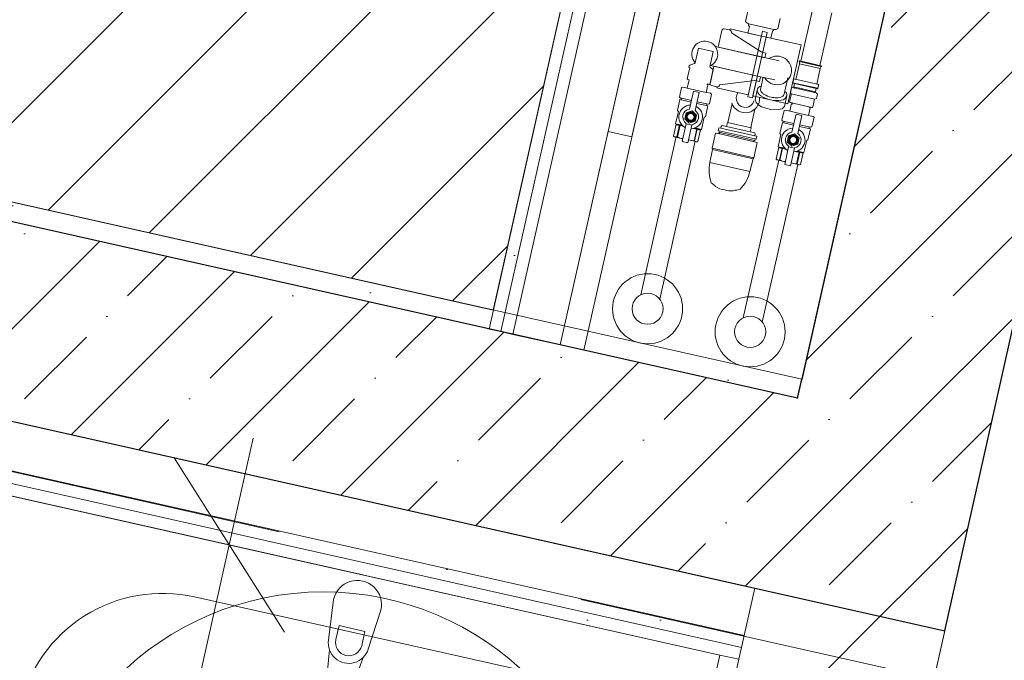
# Model space of a CAD drawing. Header units: millimetres. Extents: x -7218036 to -6523761, y 6117771 to 6337028.
# Tile 163 of 223: x -7147649 to -7146637, y 6135812 to 6136470. Entities that reach past the tile are written whole.
import ezdxf
from ezdxf.enums import TextEntityAlignment as Align

# ---------------------------------------------------------------- set-up
doc = ezdxf.new("R2010")
doc.units = ezdxf.units.MM
doc.header["$MEASUREMENT"] = 0
doc.linetypes.add('Штрихпунктирная', pattern=[670.277762, 352.777767, -176.388884, 0, -141.111112])
for name, color, linetype in [('S - квартира_помещение.АР', 7, 'Continuous'), ('S - МОП.АР', 7, 'Continuous'), ('АР-Мебель_Сантехника.АР', 7, 'Continuous'), ('АР-Стены_внутренние_пилоны.АР', 7, 'Continuous'), ('АР-Стены_Перегородки_шахты_.АР', 7, 'Continuous'), ('АР-Чертеж-Оси_Осевые размеры.АР', 7, 'Continuous'), ('АР-Чертеж-Размеры.АР', 7, 'Continuous')]:
    doc.layers.add(name, color=color, linetype=linetype)
for name, color, linetype, lineweight in [('АР-Мебель_Сантехника.АР_Ном._пера__101', 252, 'Continuous', 0), ('АР-Стены_внутренние_пилоны.АР_Ном._пера__1', 7, 'Continuous', 15), ('АР-Стены_Перегородки_100_.АР_Ном._пера__1', 7, 'Continuous', 15), ('АР-Стены_Перегородки_шахты_.АР_Ном._пера__1', 7, 'Continuous', 15), ('АР-Чертеж-Оси_Осевые размеры.АР_Ном._пера__120', 7, 'Continuous', 0), ('АР-Чертеж-Размеры.АР_Ном._пера__1', 7, 'Continuous', 0), ('ИОС-Шахты и отверстия.АР_Ном._пера__1', 7, 'Continuous', 0), ('МГН.АР_Ном._пера__120', 7, 'Continuous', 0), ('Паспорта Зон Archicad_Ном._пера__1', 7, 'Continuous', 0)]:
    doc.layers.add(name, color=color, linetype=linetype, lineweight=lineweight)
doc.styles.add('РЎР“Р•РќР•Р\xa0Р\x98Р\xa0_РЎРўР\x98Р›Р¬_1', font='txt')
doc.styles.add('РЎР“Р•РќР•Р\xa0Р\x98Р\xa0_РЎРўР\x98Р›Р¬_2', font='GOTHIC.TTF')
doc.dimstyles.new('СГЕНЕРИР_СТИЛЬ__1', dxfattribs={"dimtxt": 150, "dimasz": 142.5, "dimexe": 0.18, "dimexo": 0.0625, "dimgap": 0, "dimtad": 1, "dimdec": 0, "dimzin": 0, "dimdsep": 46, "dimtxsty": 'РЎР“Р•РќР•Р\xa0Р\x98Р\xa0_РЎРўР\x98Р›Р¬_2', "dimblk": 'ARROWHEAD_6', "dimblk1": 'ARROWHEAD_6', "dimblk2": 'ARROWHEAD_6', "dimcen": 0.09, "dimse1": 1, "dimse2": 1, "dimclrd": 7, "dimclre": 7, "dimclrt": 7, "dimazin": 0, "dimtfac": 1, "dimtdec": 4, "dimtmove": 0, "dimatfit": 3, "dimfxl": 1, "dimtolj": 1, "dimtzin": 0, "dimarcsym": 0})
pattern_1 = [(45, (-6566190.34, 6562677.8), (-84.852814, 84.852814), []), (45, (-6566232.77, 6562720.22), (-84.852814, 84.852814), [90, -30, 0, -30])]
pattern_2 = [(45, (-6566190.34, 6563027.8), (-111.369318, 111.369318), [0, -105, 0, -157.5]), (110, (-6565840.34, 6563027.8), (148.001588, 53.868173), [0, -77, 0, -133])]
pattern_3 = [(0, (-6566190.34, 6562677.795), (0, 75), [0, -75])]

# ---------------------------------------------------------------- blocks, each defined once
blk = doc.blocks.new('С_у_5_23_7', base_point=(-7148386.2, 6135875.4))
at = {"layer": 'Паспорта Зон Archicad_Ном._пера__1', "color": 7, "linetype": 'Continuous', "lineweight": 0}
blk.add_circle((-7147337, 6135582), 300, dxfattribs=at)
at = {"layer": 'Паспорта Зон Archicad_Ном._пера__1', "color": 7, "lineweight": 0, "style": 'РЎР“Р•РќР•Р\xa0Р\x98Р\xa0_РЎРўР\x98Р›Р¬_1'}
blk.add_attdef('ROOM_NUMBER', text='', height=250, rotation=347.3417, dxfattribs=at).set_placement((-7147337, 6135565.2), align=Align.MIDDLE_CENTER)
blk = doc.blocks.new('Стена_31_7', base_point=(-7146773.9, 6135961.5))
at = {"layer": 'АР-Стены_внутренние_пилоны.АР', "linetype": 'Continuous', "lineweight": 0, "true_color": 0x000000}
h = blk.add_hatch(dxfattribs=at)
h.set_pattern_fill('ШТУКАТУРКА__ГИПС_01_0007', color=18, style=0, pattern_type=2)
h.set_pattern_definition(pattern_2)
h.paths.add_polyline_path([(-7146845.1, 6136100.5), (-7149499, 6136696.5), (-7149503.4, 6136677), (-7146849.5, 6136081)])
h = blk.add_hatch(dxfattribs=at)
h.set_pattern_fill('ЖЕЛЕЗОБЕТОН__PROJECT__0007', color=18, style=0, pattern_type=2)
h.set_pattern_definition(pattern_1)
h.paths.add_polyline_path([(-7146849.5, 6136081), (-7149503.4, 6136677), (-7149547.2, 6136481.9), (-7146893.4, 6135885.9)])
h = blk.add_hatch(dxfattribs=at)
h.set_pattern_fill('ЖЕЛЕЗОБЕТОН__PROJECT__0007', color=18, style=0, pattern_type=2)
h.set_pattern_definition(pattern_1)
h.paths.add_polyline_path([(-7146849.5, 6136081), (-7146893.4, 6135885.9), (-7146698.2, 6135842.1), (-7146831.8, 6136077)])
h = blk.add_hatch(dxfattribs=at)
h.set_pattern_fill('ЖЕЛЕЗОБЕТОН__PROJECT__0007', color=18, style=0, pattern_type=2)
h.set_pattern_definition(pattern_1)
h.paths.add_polyline_path([(-7146654.4, 6136037.2), (-7146831.8, 6136077), (-7146698.2, 6135842.1)])
at = {"layer": 'АР-Стены_внутренние_пилоны.АР_Ном._пера__1', "color": 7, "linetype": 'Continuous', "lineweight": 30}
for q in [(-7149503.4, 6136677), (-7146845.1, 6136100.5)]:
    blk.add_line((-7146849.5, 6136081), q, dxfattribs=at)
at = {"layer": 'АР-Стены_внутренние_пилоны.АР_Ном._пера__1', "color": 7, "linetype": 'Continuous', "lineweight": 0, "flags": 128}
blk.add_lwpolyline([(-7146845.1, 6136100.5), (-7149499, 6136696.5)], dxfattribs=at)
at = {"layer": 'АР-Стены_внутренние_пилоны.АР_Ном._пера__1', "color": 7, "linetype": 'Continuous', "lineweight": 30, "flags": 128}
for points in [[(-7149547.2, 6136481.9), (-7146698.2, 6135842.1)], [(-7146698.2, 6135842.1), (-7146654.4, 6136037.2)]]:
    blk.add_lwpolyline(points, dxfattribs=at)
blk = doc.blocks.new('Стена_43_7', base_point=(-7146783.6, 6135963.7))
at = {"layer": 'АР-Стены_внутренние_пилоны.АР', "linetype": 'Continuous', "lineweight": 0, "true_color": 0x000000}
h = blk.add_hatch(dxfattribs=at)
h.set_pattern_fill('БЛОКИ_БЕТОННЫЕ_ЭФФЕКТИВН_7E', color=18, style=0, pattern_type=2)
h.set_pattern_definition([(45, (-6566190.34, 6562677.8), (-127.279217, 127.279217), [])])
h.paths.add_polyline_path([(-7147091.6, 6134090.6), (-7146698.2, 6135842.1), (-7146893.4, 6135885.9), (-7147286.7, 6134134.5)])
h = blk.add_hatch(dxfattribs=at)
h.set_pattern_fill('ШТУКАТУРКА__ГИПС_01_0007', color=18, style=0, pattern_type=2)
h.set_pattern_definition(pattern_2)
h.paths.add_polyline_path([(-7146929.3, 6135817.1), (-7147350, 6133943.7), (-7147330.5, 6133939.3), (-7146909.8, 6135812.7)])
at = {"layer": 'АР-Стены_внутренние_пилоны.АР_Ном._пера__1', "color": 7, "linetype": 'Continuous', "lineweight": 15}
for p, q in [((-7146904.3, 6135837.1), (-7146893.4, 6135885.9)), ((-7146907.1, 6135824.9), (-7146904.3, 6135837.1)), ((-7146909.8, 6135812.7), (-7146907.1, 6135824.9)), ((-7146909.8, 6135812.7), (-7147286.7, 6134134.5))]:
    blk.add_line(p, q, dxfattribs=at)
at = {"layer": 'АР-Стены_внутренние_пилоны.АР_Ном._пера__1', "color": 7, "linetype": 'Continuous', "lineweight": 0}
blk.add_line((-7146929.3, 6135817.1), (-7146909.8, 6135812.7), dxfattribs=at)
at = {"layer": 'АР-Стены_внутренние_пилоны.АР_Ном._пера__1', "color": 7, "linetype": 'Continuous', "lineweight": 0, "flags": 128}
for points in [[(-7146912.9, 6135890.3), (-7146893.4, 6135885.9)], [(-7146929.3, 6135817.1), (-7147350, 6133943.7)]]:
    blk.add_lwpolyline(points, dxfattribs=at)
at = {"layer": 'АР-Стены_внутренние_пилоны.АР_Ном._пера__1', "color": 7, "linetype": 'Continuous', "lineweight": 15, "flags": 128}
for points in [[(-7146893.4, 6135885.9), (-7146698.2, 6135842.1)], [(-7147091.6, 6134090.6), (-7146698.2, 6135842.1)]]:
    blk.add_lwpolyline(points, dxfattribs=at)
blk = doc.blocks.new('Стена_81_7', base_point=(-7146937.1, 6136946.2))
at = {"layer": 'АР-Стены_Перегородки_шахты_.АР', "linetype": 'Continuous', "lineweight": 0, "true_color": 0x000000}
h = blk.add_hatch(dxfattribs=at)
h.set_pattern_fill('ШТУКАТУРКА__ГИПС_03_0007', color=18, style=0, pattern_type=2)
h.set_pattern_definition(pattern_3)
h.paths.add_polyline_path([(-7146977.6, 6136993.8), (-7146965.4, 6136991), (-7146974.9, 6137006)])
h = blk.add_hatch(dxfattribs=at)
h.set_pattern_fill('ШТУКАТУРКА__ГИПС_03_0007', color=18, style=0, pattern_type=2)
h.set_pattern_definition(pattern_3)
h.paths.add_polyline_path([(-7146962.7, 6137003.2), (-7146974.9, 6137006), (-7146965.4, 6136991)])
h = blk.add_hatch(dxfattribs=at)
h.set_pattern_fill('ШТУКАТУРКА__ГИПС_03_0007', color=18, style=0, pattern_type=2)
h.set_pattern_definition(pattern_3)
h.paths.add_polyline_path([(-7147166.6, 6136152.2), (-7147154.4, 6136149.5), (-7146965.4, 6136991), (-7146977.6, 6136993.8)])
h = blk.add_hatch(dxfattribs=at)
h.set_pattern_fill('ШТУКАТУРКА__ГИПС_03_0007', color=18, style=0, pattern_type=2)
h.set_pattern_definition(pattern_3)
h.paths.add_polyline_path([(-7146968.2, 6136978.8), (-7146956, 6136976.1), (-7146965.4, 6136991)])
h = blk.add_hatch(dxfattribs=at)
h.set_pattern_fill('ШТУКАТУРКА__ГИПС_03_0007', color=18, style=0, pattern_type=2)
h.set_pattern_definition(pattern_3)
h.paths.add_polyline_path([(-7146953.2, 6136988.3), (-7146965.4, 6136991), (-7146956, 6136976.1)])
h = blk.add_hatch(dxfattribs=at)
h.set_pattern_fill('ШТУКАТУРКА__ГИПС_03_0007', color=18, style=0, pattern_type=2)
h.set_pattern_definition(pattern_3)
h.paths.add_polyline_path([(-7147154.4, 6136149.5), (-7147142.2, 6136146.7), (-7146956, 6136976.1), (-7146968.2, 6136978.8)])
at = {"layer": 'АР-Стены_Перегородки_шахты_.АР_Ном._пера__1', "color": 7, "linetype": 'Continuous', "lineweight": 0}
for p, q in [((-7146965.4, 6136991), (-7146968.2, 6136978.8)), ((-7146968.2, 6136978.8), (-7147154.4, 6136149.5)), ((-7146956, 6136976.1), (-7146966.9, 6136927.3)), ((-7146907.2, 6136965.1), (-7146956, 6136976.1)), ((-7146966.9, 6136927.3), (-7147142.2, 6136146.7))]:
    blk.add_line(p, q, dxfattribs=at)
at = {"layer": 'АР-Стены_Перегородки_шахты_.АР_Ном._пера__1', "color": 7, "linetype": 'Continuous', "lineweight": 0, "flags": 128}
for points in [[(-7146974.9, 6137006), (-7147166.6, 6136152.2)], [(-7146974.9, 6137006), (-7146962.7, 6137003.2)], [(-7147093.5, 6136135.8), (-7146918.2, 6136916.3)], [(-7147166.6, 6136152.2), (-7147154.4, 6136149.5)], [(-7147154.4, 6136149.5), (-7147142.2, 6136146.7)], [(-7147142.2, 6136146.7), (-7147093.5, 6136135.8)]]:
    blk.add_lwpolyline(points, dxfattribs=at)
blk = doc.blocks.new('Стена_105_7', base_point=(-7146611.7, 6136683.6))
at = {"layer": 'АР-Стены_внутренние_пилоны.АР', "linetype": 'Continuous', "lineweight": 0, "true_color": 0x000000}
h = blk.add_hatch(dxfattribs=at)
h.set_pattern_fill('ЖЕЛЕЗОБЕТОН__PROJECT__0007', color=18, style=0, pattern_type=2)
h.set_pattern_definition(pattern_1)
h.paths.add_polyline_path([(-7146514.5, 6136659.9), (-7146735.2, 6136506.3), (-7146558, 6136466.5)])
h = blk.add_hatch(dxfattribs=at)
h.set_pattern_fill('ЖЕЛЕЗОБЕТОН__PROJECT__0007', color=18, style=0, pattern_type=2)
h.set_pattern_definition(pattern_1)
h.paths.add_polyline_path([(-7146558, 6136466.5), (-7146735.2, 6136506.3), (-7146757.5, 6136490.8), (-7146562.4, 6136447)])
h = blk.add_hatch(dxfattribs=at)
h.set_pattern_fill('ЖЕЛЕЗОБЕТОН__PROJECT__0007', color=18, style=0, pattern_type=2)
h.set_pattern_definition(pattern_1)
h.paths.add_polyline_path([(-7146654.4, 6136037.2), (-7146562.4, 6136447), (-7146757.5, 6136490.8), (-7146845.1, 6136100.5), (-7146831.8, 6136077)])
h = blk.add_hatch(dxfattribs=at)
h.set_pattern_fill('ЖЕЛЕЗОБЕТОН__PROJECT__0007', color=18, style=0, pattern_type=2)
h.set_pattern_definition(pattern_1)
h.paths.add_polyline_path([(-7146845.1, 6136100.5), (-7146849.5, 6136081), (-7146831.8, 6136077)])
at = {"layer": 'АР-Стены_внутренние_пилоны.АР_Ном._пера__1', "color": 7, "linetype": 'Continuous', "lineweight": 30}
blk.add_line((-7146849.5, 6136081), (-7146845.1, 6136100.5), dxfattribs=at)
at = {"layer": 'АР-Стены_внутренние_пилоны.АР_Ном._пера__1', "color": 7, "linetype": 'Continuous', "lineweight": 30, "flags": 128}
for points in [[(-7146757.5, 6136490.8), (-7146845.1, 6136100.5)], [(-7146654.4, 6136037.2), (-7146562.4, 6136447)]]:
    blk.add_lwpolyline(points, dxfattribs=at)
at = {"layer": 'АР-Стены_Перегородки_100_.АР_Ном._пера__1', "color": 7, "linetype": 'Continuous', "lineweight": 30}
for p, q in [((-7146558, 6136466.5), (-7146514.5, 6136659.9)), ((-7146562.4, 6136447), (-7146558, 6136466.5))]:
    blk.add_line(p, q, dxfattribs=at)
blk = doc.blocks.new('Стена_107_7', base_point=(-7148400.8, 6136224.4))
at = {"layer": 'АР-Стены_Перегородки_шахты_.АР', "linetype": 'Continuous', "lineweight": 0, "true_color": 0x000000}
h = blk.add_hatch(dxfattribs=at)
h.set_pattern_fill('ШТУКАТУРКА__ГИПС_03_0007', color=18, style=0, pattern_type=2)
h.set_pattern_definition(pattern_3)
h.paths.add_polyline_path([(-7148353.5, 6136149.8), (-7146926.6, 6135829.3), (-7146923.8, 6135841.5), (-7148350.8, 6136161.9)])
h = blk.add_hatch(dxfattribs=at)
h.set_pattern_fill('ШТУКАТУРКА__ГИПС_03_0007', color=18, style=0, pattern_type=2)
h.set_pattern_definition(pattern_3)
h.paths.add_polyline_path([(-7148344.1, 6136134.8), (-7146929.3, 6135817.1), (-7146926.6, 6135829.3), (-7148341.3, 6136147)])
h = blk.add_hatch(dxfattribs=at)
h.set_pattern_fill('ШТУКАТУРКА__ГИПС_03_0007', color=18, style=0, pattern_type=2)
h.set_pattern_definition(pattern_3)
h.paths.add_polyline_path([(-7146907.1, 6135824.9), (-7146904.3, 6135837.1), (-7146923.8, 6135841.5), (-7146926.6, 6135829.3)])
h = blk.add_hatch(dxfattribs=at)
h.set_pattern_fill('ШТУКАТУРКА__ГИПС_03_0007', color=18, style=0, pattern_type=2)
h.set_pattern_definition(pattern_3)
h.paths.add_polyline_path([(-7146909.8, 6135812.7), (-7146907.1, 6135824.9), (-7146926.6, 6135829.3), (-7146929.3, 6135817.1)])
at = {"layer": 'АР-Стены_внутренние_пилоны.АР_Ном._пера__1', "color": 7, "linetype": 'Continuous', "lineweight": 15}
for p, q in [((-7146904.3, 6135837.1), (-7146893.4, 6135885.9)), ((-7146907.1, 6135824.9), (-7146904.3, 6135837.1)), ((-7146909.8, 6135812.7), (-7146907.1, 6135824.9))]:
    blk.add_line(p, q, dxfattribs=at)
at = {"layer": 'АР-Стены_внутренние_пилоны.АР_Ном._пера__1', "color": 7, "linetype": 'Continuous', "lineweight": 0}
for p, q in [((-7146923.8, 6135841.5), (-7146904.3, 6135837.1)), ((-7146926.6, 6135829.3), (-7146907.1, 6135824.9)), ((-7146929.3, 6135817.1), (-7146909.8, 6135812.7))]:
    blk.add_line(p, q, dxfattribs=at)
at = {"layer": 'АР-Стены_Перегородки_шахты_.АР_Ном._пера__1', "color": 7, "linetype": 'Continuous', "lineweight": 0}
for p, q in [((-7148363, 6136164.7), (-7146923.8, 6135841.5)), ((-7148353.5, 6136149.8), (-7146926.6, 6135829.3))]:
    blk.add_line(p, q, dxfattribs=at)
at = {"layer": 'АР-Стены_Перегородки_шахты_.АР_Ном._пера__1', "color": 7, "linetype": 'Continuous', "lineweight": 0, "flags": 128}
for points in [[(-7146912.9, 6135890.3), (-7148400.8, 6136224.4)], [(-7148344.1, 6136134.8), (-7146929.3, 6135817.1)]]:
    blk.add_lwpolyline(points, dxfattribs=at)
blk = doc.blocks.new('Ванна 23[41]_7', base_point=(-7147661.1, 6135981.4))
at = {"layer": 'АР-Мебель_Сантехника.АР_Ном._пера__101', "color": 252, "linetype": 'Continuous', "lineweight": 0}
for p, q in [((-7147320.8, 6135847.4), (-7147324.1, 6135832.9)), ((-7147294.3, 6135841.4), (-7147320.8, 6135847.4)), ((-7147297.5, 6135826.9), (-7147294.3, 6135841.4))]:
    blk.add_line(p, q, dxfattribs=at)
at = {"layer": 'АР-Мебель_Сантехника.АР_Ном._пера__101', "color": 252, "linetype": 'Continuous', "lineweight": 0, "flags": 128}
blk.add_lwpolyline([(-7146929.3, 6135817.1), (-7147323.8, 6134060.8), (-7148055.5, 6134225.2), (-7147661.1, 6135981.4)], close=True, dxfattribs=at)
for points in [[(-7147277.7, 6135863.2), (-7147290.8, 6135823.2, -0.12102), (-7147296, 6135814.6), (-7147314.1, 6135764.4, -0.882566), (-7147335.8, 6135769.3), (-7147330.6, 6135822.4, -0.12102), (-7147331.8, 6135832.4), (-7147326.5, 6135874.2, -1)], [(-7147648.6, 6135763.4, -0.414214), (-7147469.3, 6135876.9), (-7147147.4, 6135804.6, -0.414214), (-7147033.9, 6135625.3), (-7147300.1, 6134439.9, -1), (-7147914.8, 6134577.9)]]:
    blk.add_lwpolyline(points, format="xyb", close=True, dxfattribs=at)
at = {"layer": 'АР-Мебель_Сантехника.АР_Ном._пера__101', "color": 252, "linetype": 'Continuous', "lineweight": 0}
for centre, radius, start, end in [((-7147310.8, 6135829.9), 13.6, 167.3418, 347.3418), ((-7147310.8, 6135829.6), 21.1, 200.1128, 314.5708)]:
    blk.add_arc(centre, radius, start, end, dxfattribs=at)
blk = doc.blocks.new('*D471', base_point=(-6566190.3, 6562677.8))
at = {"layer": 'АР-Чертеж-Размеры.АР_Ном._пера__1', "color": 7, "linetype": 'Continuous', "lineweight": 0, "transparency": 16777216}
for p, q in [((-7147433.6, 6135930.3), (-7147408.9, 6136040.1)), ((-7147376.9, 6135840.7), (-7147490.3, 6136019.9)), ((-7147296.4, 6135899.5), (-7147570.8, 6135961.1)), ((-7147836.8, 6134135), (-7147433.6, 6135930.3)), ((-7147893.6, 6134224.6), (-7147780.1, 6134045.4)), ((-7147699.6, 6134104.2), (-7147974, 6134165.8)), ((-7147861.5, 6134025.2), (-7147836.8, 6134135))]:
    blk.add_line(p, q, dxfattribs=at)
at = {"layer": 'АР-Чертеж-Размеры.АР_Ном._пера__1', "color": 7, "lineweight": 0, "transparency": 16777216, "insert": (-7147722.4, 6134781.3), "char_height": 150, "attachment_point": 7, "rotation": 77.3411, "style": 'РЎР“Р•РќР•Р\xa0Р\x98Р\xa0_РЎРўР\x98Р›Р¬_2'}
blk.add_mtext('\\A1;{\\pql;\\fCentury Gothic|b0|i0|c204|p0;\\W1.000000;1\xa0840}', dxfattribs=at)
blk = doc.blocks.new('ARROWHEAD_6')
at = {"color": 0, "linetype": 'Continuous', "lineweight": 0}
for p, q in [((-0.5, -0.5), (0.5, 0.5)), ((0, 0), (-1, 0))]:
    blk.add_line(p, q, dxfattribs=at)
blk = doc.blocks.new('Стандартный Маркер Сетки[101]_7', base_point=(-7215418.6, 6151224.6))
at = {"layer": 'АР-Чертеж-Оси_Осевые размеры.АР_Ном._пера__120', "color": 7, "linetype": 'Штрихпунктирная', "lineweight": 0}
blk.add_line((-7214442.9, 6151005.4), (-7135501.7, 6133275.6), dxfattribs=at)
at = {"layer": 'АР-Чертеж-Оси_Осевые размеры.АР_Ном._пера__120', "color": 7, "lineweight": 0, "style": 'РЎР“Р•РќР•Р\xa0Р\x98Р\xa0_РЎРўР\x98Р›Р¬_2'}
for tag, p in [('AC_MarkerText_1_0', (-7215836.5, 6151515.2)), ('AC_MarkerText_1_1', (-7133968.2, 6133128))]:
    blk.add_attdef(tag, text='', height=350, rotation=347.3417, dxfattribs=at).set_placement(p, align=Align.TOP_CENTER)
blk = doc.blocks.new('Стандартный Маркер Сетки[104]_7', base_point=(-7215418.6, 6151224.6))
at = {"layer": 'АР-Чертеж-Оси_Осевые размеры.АР_Ном._пера__120', "color": 7, "linetype": 'Штрихпунктирная', "lineweight": 0}
blk.add_line((-7214442.9, 6151005.4), (-7135501.7, 6133275.6), dxfattribs=at)
at = {"layer": 'АР-Чертеж-Оси_Осевые размеры.АР_Ном._пера__120', "color": 7, "lineweight": 0, "style": 'РЎР“Р•РќР•Р\xa0Р\x98Р\xa0_РЎРўР\x98Р›Р¬_2'}
for tag, p in [('AC_MarkerText_1_0', (-7215836.5, 6151515.2)), ('AC_MarkerText_1_1', (-7133968.2, 6133128))]:
    blk.add_attdef(tag, text='', height=350, rotation=347.3417, dxfattribs=at).set_placement(p, align=Align.TOP_CENTER)
blk = doc.blocks.new('Стандартный Маркер Сетки[107]_7', base_point=(-7215418.6, 6151224.6))
at = {"layer": 'АР-Чертеж-Оси_Осевые размеры.АР_Ном._пера__120', "color": 7, "linetype": 'Штрихпунктирная', "lineweight": 0}
blk.add_line((-7214442.9, 6151005.4), (-7135501.7, 6133275.6), dxfattribs=at)
at = {"layer": 'АР-Чертеж-Оси_Осевые размеры.АР_Ном._пера__120', "color": 7, "lineweight": 0, "style": 'РЎР“Р•РќР•Р\xa0Р\x98Р\xa0_РЎРўР\x98Р›Р¬_2'}
for tag, p in [('AC_MarkerText_1_0', (-7215836.5, 6151515.2)), ('AC_MarkerText_1_1', (-7133968.2, 6133128))]:
    blk.add_attdef(tag, text='', height=350, rotation=347.3417, dxfattribs=at).set_placement(p, align=Align.TOP_CENTER)
blk = doc.blocks.new('Стандартный Маркер Сетки[110]_7', base_point=(-7215418.6, 6151224.6))
at = {"layer": 'АР-Чертеж-Оси_Осевые размеры.АР_Ном._пера__120', "color": 7, "linetype": 'Штрихпунктирная', "lineweight": 0}
blk.add_line((-7214442.9, 6151005.4), (-7135501.7, 6133275.6), dxfattribs=at)
at = {"layer": 'АР-Чертеж-Оси_Осевые размеры.АР_Ном._пера__120', "color": 7, "lineweight": 0, "style": 'РЎР“Р•РќР•Р\xa0Р\x98Р\xa0_РЎРўР\x98Р›Р¬_2'}
for tag, p in [('AC_MarkerText_1_0', (-7215836.5, 6151515.2)), ('AC_MarkerText_1_1', (-7133968.2, 6133128))]:
    blk.add_attdef(tag, text='', height=350, rotation=347.3417, dxfattribs=at).set_placement(p, align=Align.TOP_CENTER)

msp = doc.modelspace()

# ---------------------------------------------------------------- hatches: boundary and pattern name
at = {"layer": 'МГН.АР_Ном._пера__120', "linetype": 'Continuous', "lineweight": 0}
h = msp.add_hatch(dxfattribs=at)
h.set_pattern_fill('FACE_BRICK_0007', style=0, pattern_type=2)
h.set_pattern_definition([(45, (-6566190.34, 6562677.795), (-63.639609, 63.639609), [])])
h.paths.add_polyline_path([(-7146767.823, 6137927.966), (-7147162.251, 6136171.728), (-7149113.643, 6136609.984), (-7148719.215, 6138366.222)])

# ---------------------------------------------------------------- linework, layer by layer
at = {"layer": 'S - квартира_помещение.АР', "color": 254, "linetype": 'Continuous', "lineweight": 0, "true_color": 0xd8d8d8, "flags": 128}
msp.add_lwpolyline([(-7147332.582, 6134021.58), (-7146929.356, 6135816.927), (-7148344.112, 6136134.674), (-7148452.558, 6135651.821), (-7149662.274, 6135923.517), (-7149957.052, 6134611.03)], close=True, dxfattribs=at)
at = {"layer": 'S - МОП.АР', "color": 254, "linetype": 'Continuous', "lineweight": 0, "true_color": 0xdadada, "flags": 128}
msp.add_lwpolyline([(-7146382.639, 6138251.176), (-7150295.038, 6139130.552), (-7150435.659, 6138504.918), (-7156748.015, 6139923.651), (-7157089.913, 6138401.333), (-7147162.243, 6136171.746), (-7146974.894, 6137005.953), (-7146677.305, 6136939.12)], close=True, dxfattribs=at)
at = {"layer": 'ИОС-Шахты и отверстия.АР_Ном._пера__1', "color": 7, "linetype": 'Continuous', "lineweight": 0}
for p, q in [((-7146918.15, 6136916.345), (-7147093.454, 6136135.788)), ((-7146893.758, 6136910.866), (-7147069.062, 6136130.31)), ((-7146849.53, 6136081.006), (-7146674.227, 6136861.562)), ((-7146846.022, 6136427.482), (-7146833.897, 6136481.469)), ((-7146826.518, 6136423.102), (-7146814.398, 6136477.081)), ((-7146933.994, 6136442.456), (-7146868.382, 6136427.72)), ((-7146938.875, 6136423.054), (-7146890.782, 6136412.253)), ((-7146890.782, 6136412.253), (-7146872.764, 6136408.206)), ((-7146887.694, 6136398.552), (-7146884.958, 6136410.945)), ((-7146859.512, 6136410.282), (-7146863.251, 6136393.551)), ((-7146943.507, 6136395.469), (-7146962.869, 6136399.818)), ((-7146830.29, 6136394.846), (-7146854.684, 6136400.324)), ((-7146828.507, 6136399.597), (-7146854.265, 6136405.382)), ((-7146853.443, 6136401.056), (-7146831.099, 6136396.038)), ((-7146852.673, 6136404.485), (-7146830.329, 6136399.467)), ((-7146860.537, 6136391.917), (-7146862.979, 6136381.043)), ((-7146856.108, 6136393.984), (-7146831.959, 6136388.561)), ((-7146970.478, 6136388.045), (-7146958.998, 6136385.467)), ((-7146968.57, 6136389.312), (-7146958.635, 6136387.08)), ((-7146953.143, 6136384.152), (-7146941.663, 6136381.574)), ((-7146952.781, 6136385.766), (-7146942.846, 6136383.534)), ((-7146834.666, 6136379.942), (-7146857.101, 6136384.981)), ((-7146838.109, 6136371.798), (-7146857.471, 6136376.147)), ((-7146865.08, 6136364.374), (-7146853.6, 6136361.796)), ((-7146863.172, 6136365.64), (-7146853.237, 6136363.409)), ((-7146847.745, 6136360.481), (-7146836.265, 6136357.903)), ((-7146847.383, 6136362.094), (-7146837.448, 6136359.863)), ((-7147010.648, 6136187.433), (-7146974.134, 6136350.015)), ((-7146991.134, 6136183.05), (-7146954.726, 6136345.163)), ((-7146905.25, 6136163.762), (-7146868.882, 6136325.696)), ((-7146885.736, 6136159.379), (-7146849.373, 6136321.315)), ((-7147093.454, 6136135.788), (-7146849.53, 6136081.006))]:
    msp.add_line(p, q, dxfattribs=at)
for points in [[(-7146943.062, 6136691.335), (-7147019.758, 6136349.841), (-7147044.15, 6136355.319), (-7146967.455, 6136696.813)], [(-7146557.978, 6136466.497), (-7146731.089, 6135695.782), (-7146389.641, 6135619.089), (-7146216.53, 6136389.804)], [(-7146895.822, 6136389.812), (-7146880.702, 6136457.135), (-7146885.558, 6136458.225), (-7146900.678, 6136390.902)], [(-7146845.762, 6136444.163), (-7146859.348, 6136383.67), (-7146895.384, 6136391.763), (-7146881.798, 6136452.256)], [(-7146960.757, 6136363.944), (-7146954.621, 6136365.86), (-7146953.212, 6136372.132), (-7146957.94, 6136376.487), (-7146964.076, 6136374.571), (-7146965.484, 6136368.299)], [(-7146855.359, 6136340.272), (-7146849.223, 6136342.188), (-7146847.814, 6136348.46), (-7146852.542, 6136352.816), (-7146858.678, 6136350.9), (-7146860.086, 6136344.628)]]:
    msp.add_lwpolyline(points, close=True, dxfattribs=at)
for points in [[(-7146900.556, 6136478.927), (-7146902.96, 6136468.223, 0.18859974), (-7146899.625, 6136465.938), (-7146900.026, 6136464.154), (-7146898.984, 6136463.117), (-7146900.481, 6136456.452), (-7146876.966, 6136451.171), (-7146875.394, 6136458.173), (-7146874.06, 6136458.954), (-7146873.794, 6136460.137, 0.18859974), (-7146869.802, 6136460.776), (-7146867.398, 6136471.481, 0.22264824)], [(-7146862.632, 6136396.303, -0.34341034), (-7146860.537, 6136391.917, -0.31493431), (-7146866.327, 6136387.361, -0.10540752), (-7146877.369, 6136387.703, -0.10656137), (-7146887.297, 6136391.97, -0.32116738), (-7146890.858, 6136398.362, -0.28738354), (-7146887.014, 6136401.778)], [(-7146893.326, 6136378.327), (-7146897.63, 6136359.162), (-7146897.109, 6136359.045), (-7146898.054, 6136354.837), (-7146893.519, 6136353.818), (-7146893.072, 6136352.387), (-7146893.445, 6136350.729), (-7146891.506, 6136350.294), (-7146892.163, 6136347.37), (-7146893.127, 6136347.586), (-7146893.455, 6136346.124), (-7146895.246, 6136344.991), (-7146891.103, 6136344.06), (-7146890.914, 6136343.762), (-7146894.42, 6136328.187, -0.18889041), (-7146895.292, 6136327.248), (-7146898.455, 6136314.233, -0.14452312), (-7146908.461, 6136296.099, -0.15399406), (-7146913.627, 6136295.028, -0.22360067), (-7146915.548, 6136294.271, -0.07621826), (-7146924.354, 6136295.18, -0.10776577), (-7146933.78, 6136298.681, -0.21760859), (-7146934.514, 6136299.816, -0.10818665), (-7146938.178, 6136302.528, -0.14495547), (-7146939.614, 6136323.479), (-7146936.907, 6136336.596, -0.21318727), (-7146937.273, 6136337.945), (-7146933.802, 6136353.396), (-7146933.503, 6136353.585), (-7146929.361, 6136352.654), (-7146930.494, 6136354.445), (-7146930.166, 6136355.907), (-7146931.092, 6136356.115), (-7146930.435, 6136359.039), (-7146928.534, 6136358.612), (-7146928.162, 6136360.27), (-7146927.146, 6136361.372), (-7146922.582, 6136360.347), (-7146921.637, 6136364.554), (-7146897.109, 6136359.045)], [(-7146970.785, 6136361.906, -0.26723606), (-7146974.202, 6136362.674), (-7146974.819, 6136363.242)], [(-7146970.272, 6136361.791, 0.0494936), (-7146966.639, 6136360.482)], [(-7146976.946, 6136350.454, 0.26730403), (-7146973.53, 6136349.686), (-7146973.017, 6136349.571, 0.07529547), (-7146967.436, 6136347.893)], [(-7146953.075, 6136357.929, -0.0494936), (-7146956.92, 6136358.299)], [(-7146952.563, 6136357.814, 0.26723606), (-7146949.146, 6136357.046), (-7146948.346, 6136357.296)], [(-7146951.89, 6136344.826, -0.26730403), (-7146955.307, 6136345.594), (-7146955.82, 6136345.709, -0.07529547), (-7146961.582, 6136346.579)], [(-7146865.387, 6136338.235, -0.26723606), (-7146868.804, 6136339.002), (-7146869.421, 6136339.571)], [(-7146864.874, 6136338.12, 0.0494936), (-7146861.241, 6136336.811)], [(-7146847.677, 6136334.258, -0.0494936), (-7146851.522, 6136334.628)], [(-7146847.165, 6136334.142, 0.26723606), (-7146843.748, 6136333.375), (-7146842.948, 6136333.625)], [(-7146871.548, 6136326.783, 0.26730403), (-7146868.132, 6136326.015), (-7146867.619, 6136325.9, 0.07529547), (-7146862.038, 6136324.222)], [(-7146846.492, 6136321.155, -0.26730403), (-7146849.909, 6136321.923), (-7146850.422, 6136322.038, -0.07529547), (-7146856.184, 6136322.908)]]:
    msp.add_lwpolyline(points, format="xyb", dxfattribs=at)
for points in [[(-7146931.074, 6136441.8), (-7146927.239, 6136458.875, -0.34983856), (-7146924.837, 6136460.819), (-7146919.186, 6136459.613, -0.39882068), (-7146917.497, 6136456.687), (-7146886.933, 6136436.976), (-7146882.054, 6136435.88), (-7146883.143, 6136431.035)], [(-7146935.457, 6136422.286), (-7146939.291, 6136405.211, 0.34983856), (-7146937.951, 6136402.427), (-7146932.327, 6136401.101, 0.39882068), (-7146929.549, 6136403.023), (-7146893.492, 6136407.772), (-7146888.613, 6136406.676), (-7146887.525, 6136411.521)], [(-7146847.4, 6136320.872), (-7146846.492, 6136321.155), (-7146843.748, 6136333.375), (-7146842.948, 6136333.625), (-7146840.138, 6136346.134), (-7146838.815, 6136346.547), (-7146836.265, 6136357.903), (-7146837.811, 6136358.25), (-7146837.448, 6136359.863), (-7146836.107, 6136359.562), (-7146834.768, 6136359.98), (-7146832.555, 6136369.832), (-7146833.587, 6136370.782), (-7146838.109, 6136371.798), (-7146836.405, 6136379.385), (-7146837.435, 6136380.231), (-7146836.407, 6136380.333), (-7146834.666, 6136379.942, 0.41421356), (-7146833.766, 6136380.512), (-7146831.959, 6136388.561), (-7146831.714, 6136388.506), (-7146829.998, 6136389.031), (-7146828.963, 6136393.637), (-7146830.29, 6136394.846), (-7146832.222, 6136395.28, 0.39558964), (-7146831.099, 6136396.038), (-7146830.329, 6136399.467), (-7146829.135, 6136399.199, 0.41519234), (-7146828.507, 6136399.597), (-7146827.636, 6136403.474), (-7146829.831, 6136403.967), (-7146826.248, 6136419.919), (-7146826.08, 6136420.498, -0.0978561), (-7146825.121, 6136422.101, 0.57355547), (-7146825.357, 6136422.841), (-7146847.172, 6136427.74, 0.57343649), (-7146847.702, 6136427.172, -0.12887998), (-7146847.616, 6136424.718), (-7146851.199, 6136408.766), (-7146853.394, 6136409.259), (-7146854.265, 6136405.382, 0.41582202), (-7146853.867, 6136404.753), (-7146852.673, 6136404.485), (-7146853.443, 6136401.056, 0.39185302), (-7146852.772, 6136399.9), (-7146854.684, 6136400.324), (-7146855.676, 6136400.021), (-7146856.875, 6136394.683), (-7146856.108, 6136393.984), (-7146855.863, 6136393.929), (-7146857.671, 6136385.881, 0.41421356), (-7146857.101, 6136384.981), (-7146855.051, 6136384.521), (-7146855.625, 6136384.368), (-7146855.647, 6136384.27), (-7146854.6, 6136383.41), (-7146855.91, 6136383.099), (-7146857.471, 6136376.147), (-7146861.993, 6136377.162), (-7146863.333, 6136376.744), (-7146865.545, 6136366.893), (-7146864.513, 6136365.942), (-7146863.172, 6136365.64), (-7146863.535, 6136364.027), (-7146865.08, 6136364.374), (-7146867.63, 6136353.019), (-7146866.611, 6136352.08), (-7146866.899, 6136350.797), (-7146869.421, 6136339.571), (-7146868.804, 6136339.002), (-7146871.548, 6136326.783), (-7146870.849, 6136326.138), (-7146862.052, 6136324.162), (-7146862.679, 6136321.369), (-7146856.825, 6136320.054), (-7146856.198, 6136322.847)]]:
    msp.add_lwpolyline(points, format="xyb", close=True, dxfattribs=at)
for points in [[(-7146886.654, 6136453.347), (-7146918.808, 6136460.568), (-7146919.186, 6136459.613)], [(-7146899.625, 6136465.938), (-7146873.794, 6136460.137)], [(-7146962.869, 6136399.818), (-7146960.947, 6136408.374), (-7146962.451, 6136408.712), (-7146962.852, 6136409.346), (-7146960.31, 6136420.667), (-7146961.286, 6136420.886), (-7146960.853, 6136422.812), (-7146960.235, 6136423.483), (-7146955.501, 6136424.961), (-7146954.821, 6136425.699), (-7146951.392, 6136440.965), (-7146949.99, 6136440.65), (-7146936.126, 6136437.536), (-7146938.974, 6136424.852), (-7146939.121, 6136424.885), (-7146939.697, 6136422.303), (-7146939.293, 6136421.243), (-7146936.245, 6136418.435), (-7146939.144, 6136405.526), (-7146939.436, 6136404.087), (-7146940.07, 6136403.685), (-7146941.973, 6136404.113), (-7146942.833, 6136403.902), (-7146941.803, 6136403.056), (-7146943.507, 6136395.469)], [(-7146847.702, 6136427.172), (-7146825.121, 6136422.101)], [(-7146847.702, 6136427.172), (-7146825.121, 6136422.101)], [(-7146826.248, 6136419.919), (-7146847.616, 6136424.718)], [(-7146962.869, 6136399.818), (-7146967.391, 6136400.833), (-7146968.731, 6136400.415), (-7146970.943, 6136390.564), (-7146969.911, 6136389.613), (-7146968.57, 6136389.312), (-7146968.933, 6136387.698), (-7146970.478, 6136388.045), (-7146973.028, 6136376.69), (-7146972.009, 6136375.751), (-7146972.297, 6136374.469), (-7146972.307, 6136374.471), (-7146974.819, 6136363.242), (-7146974.202, 6136362.674), (-7146976.946, 6136350.454), (-7146976.247, 6136349.809), (-7146967.45, 6136347.833), (-7146968.077, 6136345.04), (-7146962.223, 6136343.726), (-7146961.596, 6136346.518), (-7146952.798, 6136344.543), (-7146951.89, 6136344.826), (-7146949.146, 6136357.046), (-7146948.346, 6136357.296), (-7146945.536, 6136369.806), (-7146944.213, 6136370.219), (-7146941.663, 6136381.574), (-7146943.209, 6136381.921), (-7146942.846, 6136383.534), (-7146941.505, 6136383.233), (-7146940.166, 6136383.651), (-7146937.953, 6136393.503), (-7146938.985, 6136394.454), (-7146943.507, 6136395.469)], [(-7146932.133, 6136401.073), (-7146932.395, 6136400.075), (-7146900.24, 6136392.854)], [(-7146827.636, 6136403.474), (-7146853.394, 6136409.259)], [(-7146954.77, 6136376.911), (-7146950.619, 6136395.391), (-7146956.474, 6136396.705), (-7146960.624, 6136378.225)], [(-7146862.979, 6136381.043), (-7146865.439, 6136378.681), (-7146871.548, 6136377.429), (-7146877.141, 6136377.889), (-7146882.234, 6136379.033), (-7146886.718, 6136380.614), (-7146889.29, 6136382.291), (-7146892.151, 6136385.13), (-7146893.244, 6136387.752), (-7146890.609, 6136399.483)], [(-7146921.145, 6136364.443), (-7146916.869, 6136383.678)], [(-7146849.372, 6136353.239), (-7146845.221, 6136371.72), (-7146851.076, 6136373.034), (-7146855.226, 6136354.554)], [(-7146974.819, 6136363.242), (-7146968.051, 6136361.722)], [(-7146973.53, 6136349.686), (-7146970.785, 6136361.906), (-7146970.272, 6136361.791)], [(-7146973.017, 6136349.571), (-7146970.272, 6136361.791)], [(-7146962.223, 6136343.726), (-7146958.198, 6136361.644), (-7146964.053, 6136362.959), (-7146968.077, 6136345.04)], [(-7146898.054, 6136354.837), (-7146922.582, 6136360.347)], [(-7146955.82, 6136345.709), (-7146953.075, 6136357.929)], [(-7146955.307, 6136345.594), (-7146952.563, 6136357.814), (-7146953.075, 6136357.929)], [(-7146948.346, 6136357.296), (-7146955.113, 6136358.816)], [(-7146930.494, 6136354.445), (-7146893.455, 6136346.124)], [(-7146893.127, 6136347.586), (-7146930.166, 6136355.907)], [(-7146895.246, 6136344.991), (-7146929.361, 6136352.654)], [(-7146928.534, 6136358.612), (-7146893.445, 6136350.729)], [(-7146869.421, 6136339.571), (-7146862.653, 6136338.051)], [(-7146856.825, 6136320.054), (-7146852.8, 6136337.973), (-7146858.655, 6136339.288), (-7146862.679, 6136321.369)], [(-7146894.42, 6136328.187), (-7146937.273, 6136337.945)], [(-7146936.907, 6136336.596), (-7146895.292, 6136327.248)], [(-7146868.132, 6136326.015), (-7146865.387, 6136338.235), (-7146864.874, 6136338.12)], [(-7146867.619, 6136325.9), (-7146864.874, 6136338.12)], [(-7146850.422, 6136322.038), (-7146847.677, 6136334.258)], [(-7146849.909, 6136321.923), (-7146847.165, 6136334.142), (-7146847.677, 6136334.258)], [(-7146842.948, 6136333.625), (-7146849.715, 6136335.145)], [(-7146898.455, 6136314.233), (-7146939.614, 6136323.479)]]:
    msp.add_lwpolyline(points, dxfattribs=at)
for centre, radius in [((-7146959.348, 6136370.215), 5.196), ((-7146959.348, 6136370.215), 4.696), ((-7146959.348, 6136370.215), 4), ((-7146959.348, 6136370.215), 3.5), ((-7146853.95, 6136346.544), 5.196), ((-7146853.95, 6136346.544), 4.696), ((-7146853.95, 6136346.544), 4), ((-7146853.95, 6136346.544), 3.5), ((-7147003.628, 6136173.055), 36), ((-7147003.628, 6136173.055), 16), ((-7146898.23, 6136149.384), 36), ((-7146898.23, 6136149.384), 16)]:
    msp.add_circle(centre, radius, dxfattribs=at)
for centre, radius, start, end in [((-7146944.82, 6136434.876), 13.256, 293.119707, 221.564468), ((-7146870.573, 6136417.963), 14.746, 210.041044, 124.643131), ((-7146903.221, 6136389.261), 14.746, 198.455286, 4.248755), ((-7146903.221, 6136389.261), 9.299, 140.778456, 343.752778), ((-7146882.962, 6136398.721), 4.736, 182.046669, 228.013735), ((-7146877.401, 6136403.777), 12.237, 224.491367, 238.753812), ((-7146872.065, 6136412.663), 22.601, 238.874514, 258.088465), ((-7146871.238, 6136414.6), 24.671, 257.138365, 269.996883), ((-7146870.786, 6136402.658), 12.737, 267.957659, 295.16763), ((-7146866.833, 6136394.547), 3.717, 293.187149, 344.459525), ((-7146959.348, 6136370.215), 12.161, 91.623938, 243.060237), ((-7146959.348, 6136370.215), 12.161, 271.623938, 63.060237), ((-7146959.348, 6136370.215), 8.111, 99.050163, 235.634012), ((-7146959.348, 6136370.215), 8.111, 279.050163, 55.634012), ((-7146853.95, 6136346.544), 12.161, 91.623938, 243.060237), ((-7146853.95, 6136346.544), 8.111, 99.050163, 235.634012), ((-7146853.95, 6136346.544), 12.161, 271.623938, 63.060237), ((-7146853.95, 6136346.544), 8.111, 279.050163, 55.634012)]:
    msp.add_arc(centre, radius, start, end, dxfattribs=at)
at = {"layer": 'МГН.АР_Ном._пера__120', "color": 7, "linetype": 'Continuous', "lineweight": 0, "flags": 128}
msp.add_lwpolyline([(-7146767.823, 6137927.966), (-7147162.251, 6136171.728), (-7149113.643, 6136609.984), (-7148719.215, 6138366.222)], close=True, dxfattribs=at)

# ---------------------------------------------------------------- block references
at = {"layer": 'S - квартира_помещение.АР', "color": 7, "linetype": 'Continuous', "lineweight": 0}
msp.add_blockref('С_у_5_23_7', (-7148386.192, 6135875.375), dxfattribs=at).add_auto_attribs({'ROOM_NUMBER': '5'})
at = {"layer": 'АР-Мебель_Сантехника.АР', "color": 252, "linetype": 'Continuous', "lineweight": 0}
msp.add_blockref('Ванна 23[41]_7', (-7147661.091, 6135981.436), dxfattribs=at)
at = {"layer": 'АР-Стены_внутренние_пилоны.АР', "color": 7, "lineweight": 0}
for name, p in [('Стена_31_7', (-7146773.87, 6135961.535)), ('Стена_105_7', (-7146611.717, 6136683.552)), ('Стена_43_7', (-7146783.648, 6135963.731))]:
    msp.add_blockref(name, p, dxfattribs=at)
at = {"layer": 'АР-Стены_Перегородки_шахты_.АР', "color": 7, "lineweight": 0}
for name, p in [('Стена_81_7', (-7146937.065, 6136946.215)), ('Стена_107_7', (-7148400.822, 6136224.429))]:
    msp.add_blockref(name, p, dxfattribs=at)
at = {"layer": 'АР-Чертеж-Оси_Осевые размеры.АР', "color": 8, "linetype": 'Continuous', "lineweight": 15}
for name in ['Стандартный Маркер Сетки[101]_7', 'Стандартный Маркер Сетки[104]_7', 'Стандартный Маркер Сетки[107]_7', 'Стандартный Маркер Сетки[110]_7']:
    msp.add_blockref(name, (-7215418.612, 6151224.553), dxfattribs=at)

# ---------------------------------------------------------------- dimensions: what is measured, and where the dimension line sits
at = {"layer": 'АР-Чертеж-Размеры.АР', "color": 7, "linetype": 'Continuous', "lineweight": 0}
dim = msp.add_linear_dim(base=(-7147433.597, 6135930.331), p1=(-7148669.186, 6134321.939), p2=(-7147799.521, 6136012.52), angle=77.341068, dimstyle='СГЕНЕРИР_СТИЛЬ__1', dxfattribs=at)
dim.commit()
dim.dimension.update_dxf_attribs({"geometry": '*D471', "text_midpoint": (-7147739.209, 6135048.81), "dimtype": 160, "text_rotation": 77.341068})

doc.saveas('drawing.dxf')
